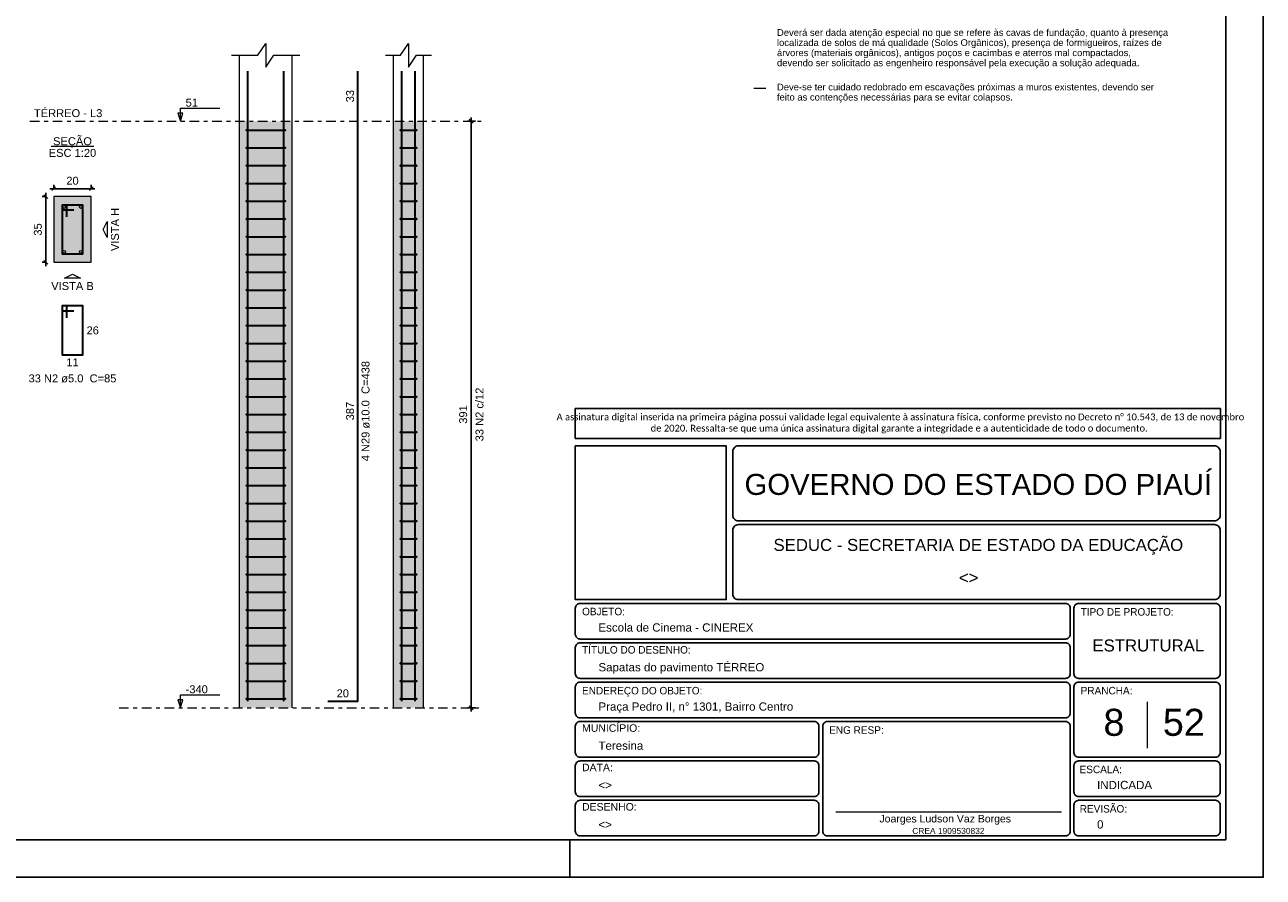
# Model space of a CAD drawing. Header units: millimetres. Extents: x 0 to 119, y 0 to 84.
# Tile 8 of 13: x 86 to 119, y 0 to 23. Entities that reach past the tile are written whole.
import ezdxf

# ---------------------------------------------------------------- set-up
doc = ezdxf.new("R2010")
doc.units = ezdxf.units.MM
doc.header["$MEASUREMENT"] = 0
doc.linetypes.add('DASHDOT', pattern=[2.54, 1.27, -0.635, 0, -0.635])
doc.linetypes.add('NULL', pattern=[0])
doc.layers.get('0').update_dxf_attribs({"lineweight": 18})
for name, color, linetype, lineweight in [('COTA', 7, 'Continuous', 5), ('Descrição da armadura', 7, 'Continuous', 0), ('DT-Barras na forma', 2, 'Continuous', 30), ('DT-Barras no corte', 5, 'Continuous', 5), ('DT-Barras rebatidas', 2, 'Continuous', 30), ('DT-Cotas', 9, 'Continuous', 5), ('DT-Estribos na forma', 2, 'Continuous', 30), ('DT-Forma', 5, 'Continuous', 5), ('DT-Hachura seção pilares', 254, 'Continuous', 5), ('DT-Hachura vista pilares', 254, 'Continuous', 5), ('DT-Pontilhado', 9, 'DASHDOT', 5), ('DT-Textos', 7, 'Continuous', 5), ('Nível 1', 7, 'Continuous', 0), ('Textos', 7, 'Continuous', 9), ('Textos armaduras', 7, 'Continuous', 0)]:
    doc.layers.add(name, color=color, linetype=linetype, lineweight=lineweight)
for name, color, linetype in [('Pena 01', 1, 'Continuous'), ('SEDUC_MARF', 1, 'Continuous'), ('SEDUC_MARGG', 7, 'Continuous'), ('SEDUC_TXT01', 1, 'Continuous'), ('SEDUC_TXT02', 2, 'Continuous'), ('SEDUC_TXT05', 5, 'Continuous')]:
    doc.layers.add(name, color=color, linetype=linetype)
doc.styles.add('Arial', font='txt')
doc.styles.add('Calibri', font='txt')
doc.styles.add('TwCenMT', font='txt')
doc.dimstyles.new('UM_20.000000', dxfattribs={"dimtxt": 0.18, "dimasz": 0.1, "dimexe": 0.1, "dimexo": 0.2, "dimgap": 0, "dimtad": 1, "dimtih": 1, "dimtoh": 1, "dimdec": 1, "dimlfac": 20, "dimzin": 0, "dimdsep": 46, "dimtxsty": 'Standard', "dimcen": 0.09, "dimdle": 0.1, "dimadec": 1, "dimazin": 2, "dimtfac": 1, "dimtdec": 4, "dimtofl": 0, "dimtmove": 0, "dimatfit": 3, "dimfxl": 1, "dimtolj": 1, "dimarcsym": 0})
doc.dimstyles.new('UM_25.000000', dxfattribs={"dimtxt": 0.18, "dimasz": 0.1, "dimexe": 0.1, "dimexo": 0.2, "dimgap": 0, "dimtad": 1, "dimtih": 1, "dimtoh": 1, "dimdec": 1, "dimlfac": 25, "dimzin": 0, "dimdsep": 46, "dimtxsty": 'Standard', "dimcen": 0.09, "dimdle": 0.1, "dimadec": 1, "dimazin": 2, "dimtfac": 1, "dimtdec": 4, "dimtofl": 0, "dimtmove": 0, "dimatfit": 3, "dimfxl": 1, "dimtolj": 1, "dimarcsym": 0})

# ---------------------------------------------------------------- blocks, each defined once
blk = doc.blocks.new('_Oblique')
at = {"color": 0, "linetype": 'ByBlock', "lineweight": -2}
blk.add_line((-0.5, -0.5), (0.5, 0.5), dxfattribs=at)
blk = doc.blocks.new('*D114')
at = {"layer": 'Defpoints', "color": 0}
for p in [(86.636724, 18.144313), (86.424924, 16.394313), (86.636724, 16.394313)]:
    blk.add_point(p, dxfattribs=at)
at = {"layer": 'DT-Cotas', "color": 0, "lineweight": -2}
for p, q in [((86.424924, 18.244313), (86.424924, 16.294313)), ((86.436724, 18.144313), (86.324924, 18.144313)), ((86.436724, 16.394313), (86.324924, 16.394313))]:
    blk.add_line(p, q, dxfattribs=at)
at = {"layer": 'DT-Cotas', "color": 0, "lineweight": -2, "xscale": 0.1, "yscale": 0.1, "zscale": 0.1}
for p, rotation in [((86.424924, 18.144313), 90), ((86.424924, 16.394313), 270)]:
    blk.add_blockref('_Oblique', p, dxfattribs=dict(at, rotation=rotation))
at = {"layer": 'DT-Cotas', "color": 7, "insert": (86.213124, 17.269313), "char_height": 0.2118, "attachment_point": 5, "rotation": 90, "style": 'Arial'}
blk.add_mtext('\\A1;35', dxfattribs=at)
blk = doc.blocks.new('*D115')
at = {"layer": 'Defpoints', "color": 0}
for p in [(87.636724, 18.356113), (86.636724, 18.144313), (87.636724, 18.144313)]:
    blk.add_point(p, dxfattribs=at)
at = {"layer": 'DT-Cotas', "color": 0, "lineweight": -2}
for p, q in [((86.536724, 18.356113), (87.736724, 18.356113)), ((86.636724, 18.344313), (86.636724, 18.456113)), ((87.636724, 18.344313), (87.636724, 18.456113))]:
    blk.add_line(p, q, dxfattribs=at)
at = {"layer": 'DT-Cotas', "color": 0, "lineweight": -2, "xscale": 0.1, "yscale": 0.1, "zscale": 0.1, "rotation": 180}
blk.add_blockref('_Oblique', (86.636724, 18.356113), dxfattribs=at)
at = {"layer": 'DT-Cotas', "color": 0, "lineweight": -2, "xscale": 0.1, "yscale": 0.1, "zscale": 0.1}
blk.add_blockref('_Oblique', (87.636724, 18.356113), dxfattribs=at)
at = {"layer": 'DT-Cotas', "color": 7, "insert": (87.136724, 18.567913), "char_height": 0.2118, "attachment_point": 5, "rotation": 0.0057296, "style": 'Arial'}
blk.add_mtext('\\A1;20', dxfattribs=at)
blk = doc.blocks.new('*D116')
at = {"layer": 'Defpoints', "color": 0}
for p in [(97.770735, 20.156413), (98.088435, 20.156413), (98.088435, 4.516413)]:
    blk.add_point(p, dxfattribs=at)
at = {"layer": 'DT-Cotas', "color": 0, "lineweight": -2}
for p, q in [((97.888435, 20.156413), (97.670735, 20.156413)), ((97.770735, 4.416413), (97.770735, 20.256413)), ((97.888435, 4.516413), (97.670735, 4.516413))]:
    blk.add_line(p, q, dxfattribs=at)
at = {"layer": 'DT-Cotas', "color": 0, "lineweight": -2, "xscale": 0.1, "yscale": 0.1, "zscale": 0.1}
for p, rotation in [((97.770735, 20.156413), 90), ((97.770735, 4.516413), 270)]:
    blk.add_blockref('_Oblique', p, dxfattribs=dict(at, rotation=rotation))
at = {"layer": 'DT-Cotas', "color": 7, "insert": (97.558935, 12.336413), "char_height": 0.2118, "attachment_point": 5, "rotation": 90, "style": 'Arial'}
blk.add_mtext('\\A1;391', dxfattribs=at)

msp = doc.modelspace()

# ---------------------------------------------------------------- hatches: boundary and pattern name
at = {"layer": 'DT-Hachura seção pilares', "linetype": 'Continuous'}
msp.add_hatch(color=254, dxfattribs=at).paths.add_polyline_path([(86.6367, 16.3943), (86.6367, 16.3943), (87.6367, 16.3943), (87.6367, 18.1443), (86.6367, 18.1443), (86.6367, 16.3943)])
at = {"layer": 'DT-Hachura vista pilares', "linetype": 'Continuous'}
for points in [[(91.5937, 4.5164), (91.5937, 20.1564), (92.9937, 20.1564), (92.9937, 4.5164), (91.5937, 4.5164)], [(95.6999, 4.5164), (95.6999, 20.1564), (96.4999, 20.1564), (96.4999, 4.5164), (95.6999, 4.5164)]]:
    msp.add_hatch(color=254, dxfattribs=at).paths.add_polyline_path(points)

# ---------------------------------------------------------------- linework, layer by layer
msp.add_line((107.4964, 1.7423), (113.5173, 1.7423))
at = {"layer": 'COTA', "color": 4}
msp.add_line((105.3157, 21.0337), (105.636, 21.0337), dxfattribs=at)
at = {"layer": 'DT-Barras na forma'}
for points in [[(91.8137, 4.6964), (91.8137, 20.1564), (91.8137, 21.4907)], [(92.7737, 4.6964), (92.7737, 20.1564), (92.7737, 21.4907)], [(95.9199, 4.6964), (95.9199, 20.1564), (95.9199, 21.4907)], [(96.2799, 4.6964), (96.2799, 20.1564), (96.2799, 21.4907)], [(86.9867, 17.6068), (86.9867, 17.9193), (86.8617, 17.9193), (86.8617, 16.6193), (87.4117, 16.6193), (87.4117, 17.9193), (86.8617, 17.9193), (86.8617, 17.7943), (87.1742, 17.7943)]]:
    msp.add_lwpolyline(points, dxfattribs=at)
at = {"layer": 'DT-Barras no corte'}
for centre in [(86.9117, 17.8693), (87.3617, 17.8693), (86.9117, 16.6693), (87.3617, 16.6693)]:
    msp.add_circle(centre, 0.0375, dxfattribs=at)
at = {"layer": 'DT-Barras rebatidas'}
for points in [[(93.9468, 4.6964), (94.7468, 4.6964), (94.7468, 20.1564), (94.7468, 21.4907)], [(86.9867, 14.9169), (86.9867, 15.2294), (86.8617, 15.2294), (86.8617, 13.9294), (87.4117, 13.9294), (87.4117, 15.2294), (86.8617, 15.2294), (86.8617, 15.1044), (87.1742, 15.1044)]]:
    msp.add_lwpolyline(points, dxfattribs=at)
at = {"layer": 'DT-Estribos na forma'}
for p, q in [((91.7837, 19.9194), (92.8037, 19.9194)), ((95.8899, 19.9194), (96.3099, 19.9194)), ((91.7837, 19.4455), (92.8037, 19.4455)), ((95.8899, 19.4455), (96.3099, 19.4455)), ((91.7837, 18.9716), (92.8037, 18.9716)), ((95.8899, 18.9716), (96.3099, 18.9716)), ((91.7837, 18.4976), (92.8037, 18.4976)), ((95.8899, 18.4976), (96.3099, 18.4976)), ((91.7837, 18.0237), (92.8037, 18.0237)), ((95.8899, 18.0237), (96.3099, 18.0237)), ((91.7837, 17.5497), (92.8037, 17.5497)), ((95.8899, 17.5497), (96.3099, 17.5497)), ((91.7837, 17.0758), (92.8037, 17.0758)), ((95.8899, 17.0758), (96.3099, 17.0758)), ((91.7837, 16.6019), (92.8037, 16.6019)), ((95.8899, 16.6019), (96.3099, 16.6019)), ((91.7837, 16.1279), (92.8037, 16.1279)), ((95.8899, 16.1279), (96.3099, 16.1279)), ((91.7837, 15.654), (92.8037, 15.654)), ((95.8899, 15.654), (96.3099, 15.654)), ((91.7837, 15.18), (92.8037, 15.18)), ((95.8899, 15.18), (96.3099, 15.18)), ((91.7837, 14.7061), (92.8037, 14.7061)), ((95.8899, 14.7061), (96.3099, 14.7061)), ((91.7837, 14.2322), (92.8037, 14.2322)), ((95.8899, 14.2322), (96.3099, 14.2322)), ((91.7837, 13.7582), (92.8037, 13.7582)), ((95.8899, 13.7582), (96.3099, 13.7582)), ((91.7837, 13.2843), (92.8037, 13.2843)), ((95.8899, 13.2843), (96.3099, 13.2843)), ((91.7837, 12.8104), (92.8037, 12.8104)), ((95.8899, 12.8104), (96.3099, 12.8104)), ((91.7837, 12.3364), (92.8037, 12.3364)), ((95.8899, 12.3364), (96.3099, 12.3364)), ((91.7837, 11.8625), (92.8037, 11.8625)), ((95.8899, 11.8625), (96.3099, 11.8625)), ((91.7837, 11.3885), (92.8037, 11.3885)), ((95.8899, 11.3885), (96.3099, 11.3885)), ((91.7837, 10.9146), (92.8037, 10.9146)), ((95.8899, 10.9146), (96.3099, 10.9146)), ((91.7837, 10.4407), (92.8037, 10.4407)), ((95.8899, 10.4407), (96.3099, 10.4407)), ((91.7837, 9.9667), (92.8037, 9.9667)), ((95.8899, 9.9667), (96.3099, 9.9667)), ((91.7837, 9.4928), (92.8037, 9.4928)), ((95.8899, 9.4928), (96.3099, 9.4928)), ((91.7837, 9.0188), (92.8037, 9.0188)), ((95.8899, 9.0188), (96.3099, 9.0188)), ((91.7837, 8.5449), (92.8037, 8.5449)), ((95.8899, 8.5449), (96.3099, 8.5449)), ((91.7837, 8.071), (92.8037, 8.071)), ((95.8899, 8.071), (96.3099, 8.071)), ((91.7837, 7.597), (92.8037, 7.597)), ((95.8899, 7.597), (96.3099, 7.597)), ((91.7837, 7.1231), (92.8037, 7.1231)), ((95.8899, 7.1231), (96.3099, 7.1231)), ((91.7837, 6.6491), (92.8037, 6.6491)), ((95.8899, 6.6491), (96.3099, 6.6491)), ((91.7837, 6.1752), (92.8037, 6.1752)), ((95.8899, 6.1752), (96.3099, 6.1752)), ((91.7837, 5.7013), (92.8037, 5.7013)), ((95.8899, 5.7013), (96.3099, 5.7013)), ((91.7837, 5.2273), (92.8037, 5.2273)), ((95.8899, 5.2273), (96.3099, 5.2273)), ((91.7837, 4.7534), (92.8037, 4.7534)), ((95.8899, 4.7534), (96.3099, 4.7534))]:
    msp.add_line(p, q, dxfattribs=at)
for centre in [(91.7837, 19.9194), (92.8037, 19.9194), (95.8899, 19.9194), (96.3099, 19.9194), (91.7837, 19.4455), (92.8037, 19.4455), (95.8899, 19.4455), (96.3099, 19.4455), (91.7837, 18.9716), (92.8037, 18.9716), (95.8899, 18.9716), (96.3099, 18.9716), (91.7837, 18.4976), (92.8037, 18.4976), (95.8899, 18.4976), (96.3099, 18.4976), (91.7837, 18.0237), (92.8037, 18.0237), (95.8899, 18.0237), (96.3099, 18.0237), (91.7837, 17.5497), (92.8037, 17.5497), (95.8899, 17.5497), (96.3099, 17.5497), (91.7837, 17.0758), (92.8037, 17.0758), (95.8899, 17.0758), (96.3099, 17.0758), (91.7837, 16.6019), (92.8037, 16.6019), (95.8899, 16.6019), (96.3099, 16.6019), (91.7837, 16.1279), (92.8037, 16.1279), (95.8899, 16.1279), (96.3099, 16.1279), (91.7837, 15.654), (92.8037, 15.654), (95.8899, 15.654), (96.3099, 15.654), (91.7837, 15.18), (92.8037, 15.18), (95.8899, 15.18), (96.3099, 15.18), (91.7837, 14.7061), (92.8037, 14.7061), (95.8899, 14.7061), (96.3099, 14.7061), (91.7837, 14.2322), (92.8037, 14.2322), (95.8899, 14.2322), (96.3099, 14.2322), (91.7837, 13.7582), (92.8037, 13.7582), (95.8899, 13.7582), (96.3099, 13.7582), (91.7837, 13.2843), (92.8037, 13.2843), (95.8899, 13.2843), (96.3099, 13.2843), (91.7837, 12.8104), (92.8037, 12.8104), (95.8899, 12.8104), (96.3099, 12.8104), (91.7837, 12.3364), (92.8037, 12.3364), (95.8899, 12.3364), (96.3099, 12.3364), (91.7837, 11.8625), (92.8037, 11.8625), (95.8899, 11.8625), (96.3099, 11.8625), (91.7837, 11.3885), (92.8037, 11.3885), (95.8899, 11.3885), (96.3099, 11.3885), (91.7837, 10.9146), (92.8037, 10.9146), (95.8899, 10.9146), (96.3099, 10.9146), (91.7837, 10.4407), (92.8037, 10.4407), (95.8899, 10.4407), (96.3099, 10.4407), (91.7837, 9.9667), (92.8037, 9.9667), (95.8899, 9.9667), (96.3099, 9.9667), (91.7837, 9.4928), (92.8037, 9.4928), (95.8899, 9.4928), (96.3099, 9.4928), (91.7837, 9.0188), (92.8037, 9.0188), (95.8899, 9.0188), (96.3099, 9.0188), (91.7837, 8.5449), (92.8037, 8.5449), (95.8899, 8.5449), (96.3099, 8.5449), (91.7837, 8.071), (92.8037, 8.071), (95.8899, 8.071), (96.3099, 8.071), (91.7837, 7.597), (92.8037, 7.597), (95.8899, 7.597), (96.3099, 7.597), (91.7837, 7.1231), (92.8037, 7.1231), (95.8899, 7.1231), (96.3099, 7.1231), (91.7837, 6.6491), (92.8037, 6.6491), (95.8899, 6.6491), (96.3099, 6.6491), (91.7837, 6.1752), (92.8037, 6.1752), (95.8899, 6.1752), (96.3099, 6.1752), (91.7837, 5.7013), (92.8037, 5.7013), (95.8899, 5.7013), (96.3099, 5.7013), (91.7837, 5.2273), (92.8037, 5.2273), (95.8899, 5.2273), (96.3099, 5.2273), (91.7837, 4.7534), (92.8037, 4.7534), (95.8899, 4.7534), (96.3099, 4.7534)]:
    msp.add_circle(centre, 0.01, dxfattribs=at)
at = {"layer": 'DT-Forma'}
for p, q in [((91.5937, 20.1564), (91.5937, 21.9143)), ((92.9937, 20.1564), (92.9937, 21.9143)), ((95.6999, 20.1564), (95.6999, 21.9143)), ((96.4999, 20.1564), (96.4999, 21.9143)), ((91.5937, 4.5164), (91.5937, 20.1564)), ((92.9937, 4.5164), (92.9937, 20.1564)), ((95.6999, 4.5164), (95.6999, 20.1564)), ((96.4999, 4.5164), (96.4999, 20.1564))]:
    msp.add_line(p, q, dxfattribs=at)
for points in [[(91.3819, 21.9143), (92.0819, 21.9143), (92.2937, 22.232), (92.2937, 21.5966), (92.5055, 21.9143), (93.2055, 21.9143)], [(95.4881, 21.9143), (95.8881, 21.9143), (96.0999, 22.232), (96.0999, 21.5966), (96.3117, 21.9143), (96.7117, 21.9143)]]:
    msp.add_lwpolyline(points, dxfattribs=at)
msp.add_lwpolyline([(86.6367, 16.3943), (87.6367, 16.3943), (87.6367, 18.1443), (86.6367, 18.1443), (86.6367, 16.3943)], close=True, dxfattribs=at)
at = {"layer": 'DT-Pontilhado', "ltscale": 0.2}
for p, q in [((86.003, 20.1564), (98.0884, 20.1564)), ((88.378, 4.5164), (98.0884, 4.5164))]:
    msp.add_line(p, q, dxfattribs=at)
at = {"layer": 'DT-Textos'}
msp.add_line((86.5645, 19.4892), (87.7089, 19.4892), dxfattribs=at)
for points in [[(90.0142, 20.1564), (90.0778, 20.3682), (89.9507, 20.3682), (90.0142, 20.1564), (90.0142, 20.5064), (91.0642, 20.5064)], [(90.0142, 4.5164), (90.0778, 4.7282), (89.9507, 4.7282), (90.0142, 4.5164), (90.0142, 4.8664), (91.0642, 4.8664)]]:
    msp.add_lwpolyline(points, dxfattribs=at)
for points in [[(88.0603, 17.2693), (88.0603, 17.0575), (87.9544, 17.2693), (88.0603, 17.4811), (88.0603, 17.2693)], [(87.1367, 15.9707), (86.9249, 15.9707), (87.1367, 16.0766), (87.3485, 15.9707), (87.1367, 15.9707)]]:
    msp.add_lwpolyline(points, close=True, dxfattribs=at)
at = {"layer": 'Nível 1'}
msp.add_line((115.8, 4.6717), (115.8, 3.4409), dxfattribs=at)
at = {"layer": 'Pena 01'}
for p, q in [((100.55, 12.4952), (117.7575, 12.4952)), ((100.55, 12.4952), (100.55, 11.6972)), ((117.7575, 12.4952), (117.7575, 11.6972)), ((100.55, 11.6972), (117.7575, 11.6972))]:
    msp.add_line(p, q, dxfattribs=at)
at = {"layer": 'SEDUC_MARF'}
msp.add_line((100.4015, 1), (100.4015, 0), dxfattribs=at)
for points in [[(118.9, 84.1), (0, 84.1), (0, 0), (118.9, 0)], [(100.55, 11.4972), (104.5747, 11.4972), (104.5747, 7.4), (100.55, 7.4)]]:
    msp.add_lwpolyline(points, close=True, dxfattribs=at)
for points in [[(104.9, 9.5), (117.6, 9.5, 0.4142136), (117.75, 9.65), (117.75, 9.65), (117.75, 11.35, 0.4142136), (117.6, 11.5), (117.6, 11.5), (104.9, 11.5, 0.4142136), (104.75, 11.35), (104.75, 11.35), (104.75, 9.65, 0.4142136), (104.9, 9.5), (104.9, 9.5)], [(104.9, 7.4), (117.6, 7.4, 0.4142136), (117.75, 7.55), (117.75, 7.55), (117.75, 9.25, 0.4142136), (117.6, 9.4), (117.6, 9.4), (104.9, 9.4, 0.4142136), (104.75, 9.25), (104.75, 9.25), (104.75, 7.55, 0.4142136), (104.9, 7.4), (104.9, 7.4)], [(100.675, 7.3), (113.625, 7.3, -0.4142136), (113.75, 7.175), (113.75, 7.175), (113.75, 6.475, -0.4142136), (113.625, 6.35), (113.625, 6.35), (100.675, 6.35, -0.4142136), (100.55, 6.475), (100.55, 6.475), (100.55, 7.175, -0.4142136), (100.675, 7.3), (100.675, 7.3)], [(113.975, 5.3), (117.625, 5.3, 0.4142136), (117.75, 5.425), (117.75, 5.425), (117.75, 7.175, 0.4142136), (117.625, 7.3), (117.625, 7.3), (113.975, 7.3, 0.4142136), (113.85, 7.175), (113.85, 7.175), (113.85, 5.425, 0.4142136), (113.975, 5.3), (113.975, 5.3)], [(100.675, 6.25), (113.625, 6.25, -0.4142136), (113.75, 6.125), (113.75, 6.125), (113.75, 5.425, -0.4142136), (113.625, 5.3), (113.625, 5.3), (100.675, 5.3, -0.4142136), (100.55, 5.425), (100.55, 5.425), (100.55, 6.125, -0.4142136), (100.675, 6.25), (100.675, 6.25)], [(100.675, 5.2), (113.625, 5.2, -0.4142136), (113.75, 5.075), (113.75, 5.075), (113.75, 4.375, -0.4142136), (113.625, 4.25), (113.625, 4.25), (100.675, 4.25, -0.4142136), (100.55, 4.375), (100.55, 4.375), (100.55, 5.075, -0.4142136), (100.675, 5.2), (100.675, 5.2)], [(113.975, 3.2), (117.625, 3.2, 0.4142136), (117.75, 3.325), (117.75, 3.325), (117.75, 5.075, 0.4142136), (117.625, 5.2), (117.625, 5.2), (113.975, 5.2, 0.4142136), (113.85, 5.075), (113.85, 5.075), (113.85, 3.325, 0.4142136), (113.975, 3.2), (113.975, 3.2)], [(100.675, 4.15), (106.925, 4.15, -0.4142136), (107.05, 4.025), (107.05, 4.025), (107.05, 3.325, -0.4142136), (106.925, 3.2), (106.925, 3.2), (100.675, 3.2, -0.4142136), (100.55, 3.325), (100.55, 3.325), (100.55, 4.025, -0.4142136), (100.675, 4.15), (100.675, 4.15)], [(107.275, 4.15), (113.625, 4.15, -0.4142136), (113.75, 4.025), (113.75, 4.025), (113.75, 1.225, -0.4142136), (113.625, 1.1), (113.625, 1.1), (107.275, 1.1, -0.4142136), (107.15, 1.225), (107.15, 1.225), (107.15, 4.025, -0.4142136), (107.275, 4.15), (107.275, 4.15)], [(100.675, 3.1), (106.925, 3.1, -0.4142136), (107.05, 2.975), (107.05, 2.975), (107.05, 2.275, -0.4142136), (106.925, 2.15), (106.925, 2.15), (100.675, 2.15, -0.4142136), (100.55, 2.275), (100.55, 2.275), (100.55, 2.975, -0.4142136), (100.675, 3.1), (100.675, 3.1)], [(113.975, 3.1), (117.625, 3.1, -0.4142136), (117.75, 2.975), (117.75, 2.975), (117.75, 2.275, -0.4142136), (117.625, 2.15), (117.625, 2.15), (113.975, 2.15, -0.4142136), (113.85, 2.275), (113.85, 2.275), (113.85, 2.975, -0.4142136), (113.975, 3.1), (113.975, 3.1)], [(100.675, 2.05), (106.925, 2.05, -0.4142136), (107.05, 1.925), (107.05, 1.925), (107.05, 1.225, -0.4142136), (106.925, 1.1), (106.925, 1.1), (100.675, 1.1, -0.4142136), (100.55, 1.225), (100.55, 1.225), (100.55, 1.925, -0.4142136), (100.675, 2.05), (100.675, 2.05)], [(113.975, 2.05), (117.625, 2.05, -0.4142136), (117.75, 1.925), (117.75, 1.925), (117.75, 1.225, -0.4142136), (117.625, 1.1), (117.625, 1.1), (113.975, 1.1, -0.4142136), (113.85, 1.225), (113.85, 1.225), (113.85, 1.925, -0.4142136), (113.975, 2.05), (113.975, 2.05)]]:
    msp.add_lwpolyline(points, format="xyb", dxfattribs=at)
at = {"layer": 'SEDUC_MARGG'}
msp.add_lwpolyline([(2.5, 1), (117.9, 1), (117.9, 83.1), (2.5, 83.1), (2.5, 1)], dxfattribs=at)

# ---------------------------------------------------------------- texts
at = {"layer": 'COTA', "linetype": 'NULL', "char_height": 0.1796407, "width": 10.43378, "attachment_point": 7, "line_spacing_factor": 0.9, "style": 'Arial'}
for s, insert in [('Deverá ser dada atenção especial no que se refere às cavas de fundação, quanto à presença localizada de solos de má qualidade (Solos Orgânicos), presença de formigueiros, raízes de árvores (materiais orgânicos), antigos poços e cacimbas e aterros mal compactados, devendo ser solicitado as engenheiro responsável pela execução a solução adequada.', (105.9295, 21.5667)), ('Deve-se ter cuidado redobrado em escavações próximas a muros existentes, devendo ser feito as contenções necessárias para se evitar colapsos.', (105.9295, 20.6521))]:
    msp.add_mtext(s, dxfattribs=dict(at, insert=insert))
at = {"layer": 'Descrição da armadura', "linetype": 'NULL', "char_height": 0.2118, "attachment_point": 8, "rotation": 90.00021, "line_spacing_factor": 0.9, "style": 'Arial'}
for s, insert, width in [('4 N29 ø10.0  C=438', (95.0647, 12.426), 5.239541), ('33 N2 c/12', (98.1024, 12.3364), 2.845127)]:
    msp.add_mtext(s, dxfattribs=dict(at, insert=insert, width=width))
at = {"layer": 'Descrição da armadura', "linetype": 'NULL', "insert": (87.1366, 13.1879), "char_height": 0.2118, "width": 4.594404, "attachment_point": 8, "line_spacing_factor": 0.9, "style": 'Arial'}
msp.add_mtext('33 N2 ø5.0  C=85', dxfattribs=at)
at = {"layer": 'DT-Textos', "linetype": 'NULL', "char_height": 0.2118, "line_spacing_factor": 0.798, "style": 'Arial'}
for s, insert, width, attachment_point in [('51', (90.1546, 20.5419), 0.645137, 7), ('TÉRREO - L3', (86.1086, 20.2619), 3.577422, 7), ('SEÇÃO', (87.1366, 19.451), 2.030566, 8), ('ESC 1:20', (87.1366, 19.2029), 2.482559, 8), ('VISTA B', (87.1366, 15.6529), 2.223994, 8), ('-340', (90.1546, 4.9019), 1.16085, 7)]:
    msp.add_mtext(s, dxfattribs=dict(at, insert=insert, width=width, attachment_point=attachment_point))
at = {"layer": 'DT-Textos', "linetype": 'NULL', "insert": (88.3777, 17.269), "char_height": 0.2118, "width": 2.255996, "attachment_point": 8, "rotation": 90.00021, "line_spacing_factor": 0.798, "style": 'Arial'}
msp.add_mtext('VISTA H', dxfattribs=at)
at = {"layer": 'Pena 01', "color": 3, "linetype": 'NULL', "insert": (109.1898, 12.0983), "char_height": 0.1803712, "width": 18.645941, "attachment_point": 5, "style": 'Calibri'}
msp.add_mtext(' A assinatura digital inserida na primeira página possui validade legal equivalente à assinatura física, conforme previsto no Decreto n%%d 10.543, de 13 de novembro de 2020. Ressalta-se que uma única assinatura digital garante a integridade e a autenticidade de todo o documento.', dxfattribs=at)
at = {"layer": 'SEDUC_TXT01', "linetype": 'NULL', "char_height": 0.2, "width": 17.8054, "attachment_point": 1}
for s, insert, style in [('OBJETO:', (100.7294, 7.1834), 'TwCenMT'), ('TIPO DE PROJETO:', (114.0294, 7.1739), 'TwCenMT'), ('TÍTULO DO DESENHO:', (100.7294, 6.1626), 'TwCenMT'), ('ENDEREÇO DO OBJETO:', (100.7294, 5.0739), 'TwCenMT'), ('PRANCHA:', (114.0294, 5.0739), 'TwCenMT'), ('MUNICÍPIO:', (100.7288, 4.0771), 'Arial'), ('ENG RESP:', (107.3208, 4.0239), 'TwCenMT'), ('DATA:', (100.7288, 3.0271), 'Arial'), ('ESCALA:', (114.0004, 2.9739), 'TwCenMT'), ('DESENHO:', (100.7288, 1.9771), 'Arial'), ('REVISÃO:', (114.0054, 1.9239), 'TwCenMT')]:
    msp.add_mtext(s, dxfattribs=dict(at, insert=insert, style=style))
at = {"layer": 'SEDUC_TXT02', "linetype": 'NULL', "attachment_point": 8, "line_spacing_factor": 0.9, "style": 'Arial'}
for s, insert, char_height, width in [('SEDUC - SECRETARIA DE ESTADO DA EDUCAÇÃO ', (111.3, 8.6), 0.32, 21.758945), ('Joarges Ludson Vaz Borges', (110.4173, 1.4), 0.2, 7.035547), ('CREA 1909530832', (110.5015, 1.1528), 0.16, 3.791777)]:
    msp.add_mtext(s, dxfattribs=dict(at, insert=insert, char_height=char_height, width=width))
at = {"layer": 'SEDUC_TXT05', "linetype": 'NULL', "insert": (111.3, 10.1848), "char_height": 0.56, "width": 24.876973, "attachment_point": 8, "line_spacing_factor": 0.9, "style": 'Arial'}
msp.add_mtext('GOVERNO DO ESTADO DO PIAUÍ', dxfattribs=at)
at = {"layer": 'Textos', "linetype": 'NULL', "line_spacing_factor": 0.9, "style": 'Arial'}
for s, insert, char_height, width, attachment_point in [('<>', (111.0425, 7.8271), 0.32, 1.067813, 8), ('Escola de Cinema - CINEREX', (101.1671, 6.545), 0.22, 8.109531, 7), ('ESTRUTURAL', (115.8344, 6.0142), 0.32, 5.907383, 8), ('Sapatas do pavimento TÉRREO', (101.1671, 5.4224), 0.22, 8.677598, 7), ('Praça Pedro II, n%%d 1301, Bairro Centro', (101.1671, 4.3724), 0.22, 10.164414, 7), ('8', (114.9181, 3.7594), 0.72, 1.152305, 8), ('52', (116.7818, 3.7594), 0.72, 2.264609, 8), ('Teresina', (101.1671, 3.395), 0.22, 2.374375, 7), ('<>', (101.1671, 2.345), 0.22, 0.740781, 7), ('INDICADA', (114.4671, 2.345), 0.22, 2.906992, 7), ('<>', (101.1671, 1.295), 0.22, 0.740781, 7), ('0', (114.4671, 1.295), 0.22, 0.373691, 7)]:
    msp.add_mtext(s, dxfattribs=dict(at, insert=insert, char_height=char_height, width=width, attachment_point=attachment_point))
at = {"layer": 'Textos armaduras', "linetype": 'NULL', "char_height": 0.2118, "attachment_point": 8, "rotation": 90.00021, "line_spacing_factor": 0.9, "style": 'Arial'}
for s, insert, width in [('33', (94.6495, 20.8236), 1.045137), ('387', (94.6495, 12.4264), 1.367705)]:
    msp.add_mtext(s, dxfattribs=dict(at, insert=insert, width=width))
at = {"layer": 'Textos armaduras', "linetype": 'NULL', "char_height": 0.2118, "width": 1.045137, "line_spacing_factor": 0.9, "style": 'Arial'}
for s, insert, attachment_point in [('26', (87.5117, 14.6853), 1), ('11', (87.1367, 13.8321), 2), ('20', (94.3468, 4.7937), 8)]:
    msp.add_mtext(s, dxfattribs=dict(at, insert=insert, attachment_point=attachment_point))

# ---------------------------------------------------------------- dimensions: what is measured, and where the dimension line sits
at = {"layer": 'DT-Cotas'}
for base, p1, p2, dimstyle, override, picture, middle in [((97.7707, 20.1564), (98.0884, 4.5164), (98.0884, 20.1564), 'UM_25.000000', {"dimtxt": 0.2118, "dimasz": 0.1, "dimexe": 0.1, "dimexo": 0.2, "dimtad": 1, "dimtih": 0, "dimtoh": 0, "dimdec": 1, "dimlfac": 25, "dimzin": 8, "dimtxsty": 'Arial', "dimblk": 'Oblique', "dimblk1": 'Oblique', "dimblk2": 'Oblique', "dimsah": 1, "dimdle": 0.1, "dimse1": 0, "dimse2": 0, "dimclrt": 7, "dimadec": 1, "dimazin": 3, "dimtmove": 2, "dimldrblk": 'Oblique'}, '*D116', (97.5589, 12.3364)), ((86.4249, 16.3943), (86.6367, 18.1443), (86.6367, 16.3943), 'UM_20.000000', {"dimtxt": 0.2118, "dimasz": 0.1, "dimexe": 0.1, "dimexo": 0.2, "dimtad": 1, "dimtih": 0, "dimtoh": 0, "dimdec": 1, "dimlfac": 20, "dimzin": 8, "dimtxsty": 'Arial', "dimblk": 'Oblique', "dimblk1": 'Oblique', "dimblk2": 'Oblique', "dimsah": 1, "dimdle": 0.1, "dimse1": 0, "dimse2": 0, "dimclrt": 7, "dimadec": 1, "dimazin": 3, "dimtmove": 2, "dimldrblk": 'Oblique'}, '*D114', (86.2131, 17.2693))]:
    dim = msp.add_linear_dim(base=base, p1=p1, p2=p2, angle=90, dimstyle=dimstyle, override=override, dxfattribs=at)
    dim.commit()
    dim.dimension.update_dxf_attribs({"geometry": picture, "text_midpoint": middle, "dimtype": 160, "text_rotation": 90})
dim = msp.add_linear_dim(base=(87.6367, 18.3561), p1=(86.6367, 18.1443), p2=(87.6367, 18.1443), dimstyle='UM_20.000000', override={"dimtxt": 0.2118, "dimasz": 0.1, "dimexe": 0.1, "dimexo": 0.2, "dimtad": 1, "dimtih": 0, "dimtoh": 0, "dimdec": 1, "dimlfac": 20, "dimzin": 8, "dimtxsty": 'Arial', "dimblk": 'Oblique', "dimblk1": 'Oblique', "dimblk2": 'Oblique', "dimsah": 1, "dimdle": 0.1, "dimse1": 0, "dimse2": 0, "dimclrt": 7, "dimadec": 1, "dimazin": 3, "dimtmove": 2, "dimldrblk": 'Oblique'}, dxfattribs=at)
dim.commit()
dim.dimension.update_dxf_attribs({"geometry": '*D115', "text_midpoint": (87.1367, 18.5679), "dimtype": 160, "text_rotation": 0.00573})

doc.saveas('drawing.dxf')
